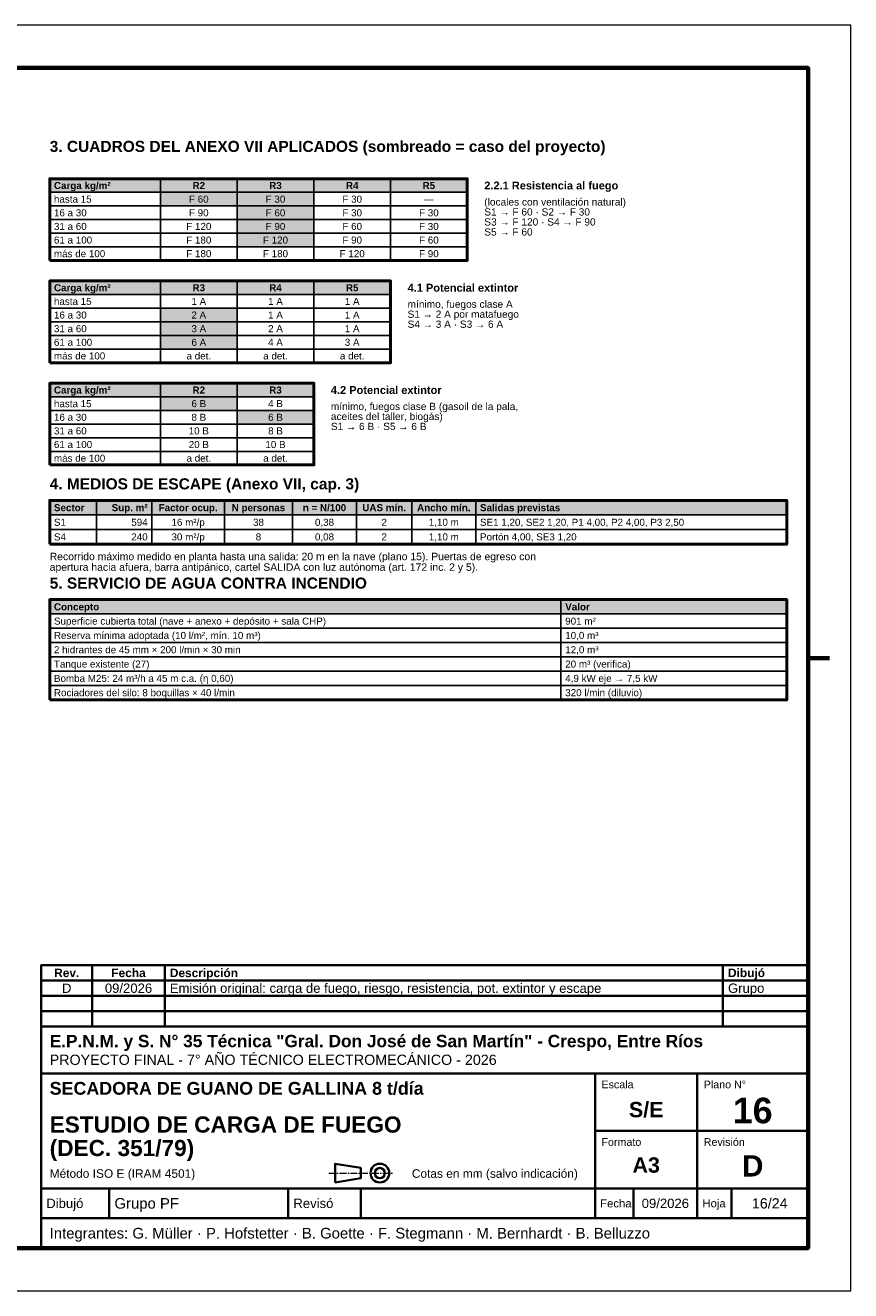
# Model space of a CAD drawing. Header units: millimetres. Extents: x 0 to 420, y 0 to 297.
# Tile 2 of 2: x 226 to 420, y 0 to 297. Entities that reach past the tile are written whole.
import ezdxf
from ezdxf.enums import TextEntityAlignment as Align

# ---------------------------------------------------------------- set-up
doc = ezdxf.new("R2010")
doc.units = ezdxf.units.MM
doc.header["$LTSCALE"] = 0.5
doc.linetypes.add('CENTER', pattern=[5.08, 3.175, -0.635, 0.635, -0.635])
for name, color, linetype, lineweight in [('CONTORNO', 7, 'CONTINUOUS', 50), ('EJES', 1, 'CENTER', 18), ('FINO', 7, 'CONTINUOUS', 25), ('HOJA', 8, 'CONTINUOUS', 13), ('RECUADRO', 7, 'CONTINUOUS', 70), ('RELLENO', 9, 'CONTINUOUS', 13), ('ROTULO', 7, 'CONTINUOUS', 35), ('TEXTO', 7, 'CONTINUOUS', 25)]:
    doc.layers.add(name, color=color, linetype=linetype, lineweight=lineweight)
doc.styles.add('NEGRITA', font='arialbd.ttf')
doc.styles.get("Standard").update_dxf_attribs({"font": 'arial.ttf'})

msp = doc.modelspace()

# ---------------------------------------------------------------- hatches: boundary and pattern name
at = {"layer": 'RELLENO', "true_color": 0xe2e8ee}
for points in [[(232, 257.8), (330, 257.8), (330, 261), (232, 261)], [(232, 233.8), (312, 233.8), (312, 237), (232, 237)], [(232, 209.8), (294, 209.8), (294, 213), (232, 213)], [(232, 182.07), (405, 182.07), (405, 185.5), (232, 185.5)], [(232, 158.84), (405, 158.84), (405, 162.2), (232, 162.2)]]:
    msp.add_hatch(color=7, dxfattribs=at).paths.add_polyline_path(points)
at = {"layer": 'RELLENO', "true_color": 0xfaeab7}
for points in [[(258, 254.6), (276, 254.6), (276, 257.8), (258, 257.8)], [(276, 254.6), (294, 254.6), (294, 257.8), (276, 257.8)], [(276, 251.4), (294, 251.4), (294, 254.6), (276, 254.6)], [(276, 248.2), (294, 248.2), (294, 251.4), (276, 251.4)], [(276, 245), (294, 245), (294, 248.2), (276, 248.2)], [(258, 227.4), (276, 227.4), (276, 230.6), (258, 230.6)], [(258, 224.2), (276, 224.2), (276, 227.4), (258, 227.4)], [(258, 221), (276, 221), (276, 224.2), (258, 224.2)], [(258, 206.6), (276, 206.6), (276, 209.8), (258, 209.8)], [(276, 203.4), (294, 203.4), (294, 206.6), (276, 206.6)]]:
    msp.add_hatch(color=7, dxfattribs=at).paths.add_polyline_path(points)

# ---------------------------------------------------------------- linework, layer by layer
at = {"layer": 'CONTORNO'}
for points in [[(232, 241.8), (330, 241.8), (330, 261), (232, 261)], [(232, 217.8), (312, 217.8), (312, 237), (232, 237)], [(232, 193.8), (294, 193.8), (294, 213), (232, 213)], [(232, 175.21), (405, 175.21), (405, 185.5), (232, 185.5)], [(232, 138.68), (405, 138.68), (405, 162.2), (232, 162.2)]]:
    msp.add_lwpolyline(points, close=True, dxfattribs=at)
at = {"layer": 'EJES'}
msp.add_line((297.5, 27.6), (312.5, 27.6), dxfattribs=at)
at = {"layer": 'FINO'}
for p, q in [((258, 261), (258, 241.8)), ((276, 261), (276, 241.8)), ((294, 261), (294, 241.8)), ((312, 261), (312, 241.8)), ((258, 237), (258, 217.8)), ((276, 237), (276, 217.8)), ((294, 237), (294, 217.8)), ((258, 213), (258, 193.8)), ((276, 213), (276, 193.8)), ((243, 185.5), (243, 175.21)), ((256, 185.5), (256, 175.21)), ((273, 185.5), (273, 175.21)), ((289, 185.5), (289, 175.21)), ((304, 185.5), (304, 175.21)), ((317, 185.5), (317, 175.21)), ((332, 185.5), (332, 175.21)), ((352, 162.2), (352, 138.68))]:
    msp.add_line(p, q, dxfattribs=at)
for points in [[(232, 257.8), (330, 257.8), (330, 261), (232, 261)], [(232, 254.6), (330, 254.6), (330, 257.8), (232, 257.8)], [(232, 251.4), (330, 251.4), (330, 254.6), (232, 254.6)], [(232, 248.2), (330, 248.2), (330, 251.4), (232, 251.4)], [(232, 245), (330, 245), (330, 248.2), (232, 248.2)], [(232, 241.8), (330, 241.8), (330, 245), (232, 245)], [(232, 233.8), (312, 233.8), (312, 237), (232, 237)], [(232, 230.6), (312, 230.6), (312, 233.8), (232, 233.8)], [(232, 227.4), (312, 227.4), (312, 230.6), (232, 230.6)], [(232, 224.2), (312, 224.2), (312, 227.4), (232, 227.4)], [(232, 221), (312, 221), (312, 224.2), (232, 224.2)], [(232, 217.8), (312, 217.8), (312, 221), (232, 221)], [(232, 209.8), (294, 209.8), (294, 213), (232, 213)], [(232, 206.6), (294, 206.6), (294, 209.8), (232, 209.8)], [(232, 203.4), (294, 203.4), (294, 206.6), (232, 206.6)], [(232, 200.2), (294, 200.2), (294, 203.4), (232, 203.4)], [(232, 197), (294, 197), (294, 200.2), (232, 200.2)], [(232, 193.8), (294, 193.8), (294, 197), (232, 197)], [(232, 182.07), (405, 182.07), (405, 185.5), (232, 185.5)], [(232, 178.64), (405, 178.64), (405, 182.07), (232, 182.07)], [(232, 175.21), (405, 175.21), (405, 178.64), (232, 178.64)], [(232, 158.84), (405, 158.84), (405, 162.2), (232, 162.2)], [(232, 155.48), (405, 155.48), (405, 158.84), (232, 158.84)], [(232, 152.12), (405, 152.12), (405, 155.48), (232, 155.48)], [(232, 148.76), (405, 148.76), (405, 152.12), (232, 152.12)], [(232, 145.4), (405, 145.4), (405, 148.76), (232, 148.76)], [(232, 142.04), (405, 142.04), (405, 145.4), (232, 145.4)], [(232, 138.68), (405, 138.68), (405, 142.04), (232, 142.04)]]:
    msp.add_lwpolyline(points, close=True, dxfattribs=at)
at = {"layer": 'HOJA'}
msp.add_lwpolyline([(0, 0), (420, 0), (420, 297), (0, 297)], close=True, dxfattribs=at)
at = {"layer": 'RECUADRO'}
msp.add_line((415, 148.5), (410, 148.5), dxfattribs=at)
msp.add_lwpolyline([(20, 10), (410, 10), (410, 287), (20, 287)], close=True, dxfattribs=at)
at = {"layer": 'ROTULO'}
for p, q in [((242, 72.8), (242, 76.4)), ((259, 72.8), (259, 76.4)), ((390, 72.8), (390, 76.4)), ((242, 69.2), (242, 72.8)), ((259, 69.2), (259, 72.8)), ((390, 69.2), (390, 72.8)), ((242, 65.6), (242, 69.2)), ((259, 65.6), (259, 69.2)), ((390, 65.6), (390, 69.2)), ((242, 62), (242, 65.6)), ((259, 62), (259, 65.6)), ((390, 62), (390, 65.6)), ((230, 62), (410, 62)), ((230, 10), (230, 62)), ((230, 51), (410, 51)), ((360, 24), (360, 51)), ((384, 24), (384, 51)), ((360, 37.5), (410, 37.5)), ((230, 24), (410, 24)), ((246, 17), (246, 24)), ((288, 17), (288, 24)), ((305, 17), (305, 24)), ((360, 17), (360, 24)), ((369, 17), (369, 24)), ((384, 17), (384, 24)), ((392, 17), (392, 24)), ((230, 17), (410, 17))]:
    msp.add_line(p, q, dxfattribs=at)
for points in [[(230, 72.8), (410, 72.8), (410, 76.4), (230, 76.4)], [(230, 69.2), (410, 69.2), (410, 72.8), (230, 72.8)], [(230, 65.6), (410, 65.6), (410, 69.2), (230, 69.2)], [(230, 62), (410, 62), (410, 65.6), (230, 65.6)], [(299, 25.4), (305, 26.4), (305, 28.8), (299, 29.8)]]:
    msp.add_lwpolyline(points, close=True, dxfattribs=at)
for radius in [2.2, 1.2]:
    msp.add_circle((309.5, 27.6), radius, dxfattribs=at)

# ---------------------------------------------------------------- texts
at = {"layer": 'ROTULO', "style": 'NEGRITA'}
for s, height, p in [('Rev.', 2, (236, 74.6)), ('Fecha', 2, (250.5, 74.6)), ('S/E', 3.6, (372, 42.5)), ('16', 6, (397, 42.3)), ('A3', 3.6, (372, 29.5)), ('D', 5, (397, 29.3))]:
    msp.add_text(s, height=height, dxfattribs=at).set_placement(p, align=Align.MIDDLE_CENTER)
for s, height, p in [('Descripción', 2, (260.2, 74.6)), ('Dibujó', 2, (391.2, 74.6)), ('E.P.N.M. y S. N° 35 Técnica "Gral. Don José de San Martín" - Crespo, Entre Ríos', 2.9, (232, 58.6)), ('SECADORA DE GUANO DE GALLINA 8 t/día', 3, (232, 47.5)), ('ESTUDIO DE CARGA DE FUEGO', 3.8, (232, 39)), ('(DEC. 351/79)', 3.8, (232, 33.49))]:
    msp.add_text(s, height=height, dxfattribs=at).set_placement(p, align=Align.MIDDLE_LEFT)
at = {"layer": 'ROTULO'}
for s, height, p in [('D', 2.2, (236, 71)), ('09/2026', 2.2, (250.5, 71)), ('09/2026', 2.2, (376.5, 20.5)), ('16/24', 2.4, (401, 20.5))]:
    msp.add_text(s, height=height, dxfattribs=at).set_placement(p, align=Align.MIDDLE_CENTER)
for s, height, p in [('Emisión original: carga de fuego, riesgo, resistencia, pot. extintor y escape', 2.2, (260.2, 71)), ('Grupo', 2.2, (391.2, 71)), ('PROYECTO FINAL - 7° AÑO TÉCNICO ELECTROMECÁNICO - 2026', 2.4, (232, 54.2)), ('Método ISO E (IRAM 4501)', 2, (232, 27.5)), ('Cotas en mm (salvo indicación)', 2, (317, 27.5)), ('Dibujó', 2.2, (231.2, 20.5)), ('Grupo PF', 2.5, (247.2, 20.5)), ('Revisó', 2.2, (289.2, 20.5)), ('Fecha', 1.9, (361.2, 20.5)), ('Hoja', 1.9, (385.2, 20.5)), ('Integrantes: G. Müller · P. Hofstetter · B. Goette · F. Stegmann · M. Bernhardt · B. Belluzzo', 2.5, (232, 13.5))]:
    msp.add_text(s, height=height, dxfattribs=at).set_placement(p, align=Align.MIDDLE_LEFT)
for s, p in [('Escala', (361.5, 49.3)), ('Plano N°', (385.5, 49.3)), ('Formato', (361.5, 35.8)), ('Revisión', (385.5, 35.8))]:
    msp.add_text(s, height=1.8, dxfattribs=at).set_placement(p, align=Align.TOP_LEFT)
at = {"layer": 'TEXTO', "style": 'NEGRITA'}
for s, p in [('3. CUADROS DEL ANEXO VII APLICADOS (sombreado = caso del proyecto)', (232, 266.5)), ('4. MEDIOS DE ESCAPE (Anexo VII, cap. 3)', (232, 187.3)), ('5. SERVICIO DE AGUA CONTRA INCENDIO', (232, 164))]:
    msp.add_text(s, height=2.6, dxfattribs=at).set_placement(p, align=Align.BOTTOM_LEFT)
for s, height, p in [('Carga kg/m²', 1.65, (233, 259.4)), ('2.2.1 Resistencia al fuego', 1.85, (334, 259.4)), ('Carga kg/m²', 1.65, (233, 235.4)), ('4.1 Potencial extintor', 1.85, (316, 235.4)), ('Carga kg/m²', 1.65, (233, 211.4)), ('4.2 Potencial extintor', 1.85, (298, 211.4)), ('Sector', 1.65, (233, 183.785)), ('Salidas previstas', 1.65, (333, 183.785)), ('Concepto', 1.65, (233, 160.52)), ('Valor', 1.65, (353, 160.52))]:
    msp.add_text(s, height=height, dxfattribs=at).set_placement(p, align=Align.MIDDLE_LEFT)
for s, p in [('R2', (267, 259.4)), ('R3', (285, 259.4)), ('R4', (303, 259.4)), ('R5', (321, 259.4)), ('R3', (267, 235.4)), ('R4', (285, 235.4)), ('R5', (303, 235.4)), ('R2', (267, 211.4)), ('R3', (285, 211.4)), ('Factor ocup.', (264.5, 183.785)), ('N personas', (281, 183.785)), ('n = N/100', (296.5, 183.785)), ('UAS mín.', (310.5, 183.785)), ('Ancho mín.', (324.5, 183.785))]:
    msp.add_text(s, height=1.65, dxfattribs=at).set_placement(p, align=Align.MIDDLE_CENTER)
at = {"layer": 'TEXTO'}
for s, p in [('hasta 15', (233, 256.2)), ('16 a 30', (233, 253)), ('31 a 60', (233, 249.8)), ('61 a 100', (233, 246.6)), ('más de 100', (233, 243.4)), ('hasta 15', (233, 232.2)), ('16 a 30', (233, 229)), ('31 a 60', (233, 225.8)), ('61 a 100', (233, 222.6)), ('más de 100', (233, 219.4)), ('hasta 15', (233, 208.2)), ('16 a 30', (233, 205)), ('31 a 60', (233, 201.8)), ('61 a 100', (233, 198.6)), ('más de 100', (233, 195.4)), ('S1', (233, 180.355)), ('SE1 1,20, SE2 1,20, P1 4,00, P2 4,00, P3 2,50', (333, 180.355)), ('S4', (233, 176.925)), ('Portón 4,00, SE3 1,20', (333, 176.925)), ('Superficie cubierta total (nave + anexo + depósito + sala CHP)', (233, 157.16)), ('901 m²', (353, 157.16)), ('Reserva mínima adoptada (10 l/m², mín. 10 m³)', (233, 153.8)), ('10,0 m³', (353, 153.8)), ('12,0 m³', (353, 150.44)), ('2 hidrantes de 45 mm × 200 l/min × 30 min', (233, 150.44)), ('Tanque existente (27)', (233, 147.08)), ('20 m³ (verifica)', (353, 147.08)), ('Bomba M25: 24 m³/h a 45 m c.a. (η 0,60)', (233, 143.72)), ('4,9 kW eje → 7,5 kW', (353, 143.72)), ('Rociadores del silo: 8 boquillas × 40 l/min', (233, 140.36)), ('320 l/min (diluvio)', (353, 140.36))]:
    msp.add_text(s, height=1.65, dxfattribs=at).set_placement(p, align=Align.MIDDLE_LEFT)
for s, p in [('F 60', (267, 256.2)), ('F 30', (285, 256.2)), ('F 30', (303, 256.2)), ('—', (321, 256.2)), ('F 90', (267, 253)), ('F 60', (285, 253)), ('F 30', (303, 253)), ('F 30', (321, 253)), ('F 120', (267, 249.8)), ('F 90', (285, 249.8)), ('F 60', (303, 249.8)), ('F 30', (321, 249.8)), ('F 180', (267, 246.6)), ('F 120', (285, 246.6)), ('F 90', (303, 246.6)), ('F 60', (321, 246.6)), ('F 180', (267, 243.4)), ('F 180', (285, 243.4)), ('F 120', (303, 243.4)), ('F 90', (321, 243.4)), ('1 A', (267, 232.2)), ('1 A', (285, 232.2)), ('1 A', (303, 232.2)), ('2 A', (267, 229)), ('1 A', (285, 229)), ('1 A', (303, 229)), ('3 A', (267, 225.8)), ('2 A', (285, 225.8)), ('1 A', (303, 225.8)), ('6 A', (267, 222.6)), ('4 A', (285, 222.6)), ('3 A', (303, 222.6)), ('a det.', (267, 219.4)), ('a det.', (285, 219.4)), ('a det.', (303, 219.4)), ('6 B', (267, 208.2)), ('4 B', (285, 208.2)), ('8 B', (267, 205)), ('6 B', (285, 205)), ('10 B', (267, 201.8)), ('8 B', (285, 201.8)), ('20 B', (267, 198.6)), ('10 B', (285, 198.6)), ('a det.', (267, 195.4)), ('a det.', (285, 195.4)), ('16 m²/p', (264.5, 180.355)), ('38', (281, 180.355)), ('0,38', (296.5, 180.355)), ('2', (310.5, 180.355)), ('1,10 m', (324.5, 180.355)), ('30 m²/p', (264.5, 176.925)), ('8', (281, 176.925)), ('0,08', (296.5, 176.925)), ('2', (310.5, 176.925)), ('1,10 m', (324.5, 176.925))]:
    msp.add_text(s, height=1.65, dxfattribs=at).set_placement(p, align=Align.MIDDLE_CENTER)
for s, height, p in [('(locales con ventilación natural)', 1.7, (334, 256.4)), ('S1 → F 60 · S2 → F 30', 1.7, (334, 254.05)), ('S3 → F 120 · S4 → F 90', 1.7, (334, 251.7)), ('S5 → F 60', 1.7, (334, 249.35)), ('mínimo, fuegos clase A', 1.7, (316, 232.4)), ('S1 → 2 A por matafuego', 1.7, (316, 230.05)), ('S4 → 3 A · S3 → 6 A', 1.7, (316, 227.7)), ('mínimo, fuegos clase B (gasoil de la pala,', 1.7, (298, 208.4)), ('aceites del taller, biogás)', 1.7, (298, 206.05)), ('S1 → 6 B · S5 → 6 B', 1.7, (298, 203.7)), ('Recorrido máximo medido en planta hasta una salida: 20 m en la nave (plano 15). Puertas de egreso con', 1.75, (232, 173.21)), ('apertura hacia afuera, barra antipánico, cartel SALIDA con luz autónoma (art. 172 inc. 2 y 5).', 1.75, (232, 170.71))]:
    msp.add_text(s, height=height, dxfattribs=at).set_placement(p, align=Align.TOP_LEFT)
at = {"layer": 'TEXTO', "style": 'NEGRITA'}
msp.add_text('Sup. m²', height=1.65, dxfattribs=at).set_placement((255, 183.785), align=Align.MIDDLE_RIGHT)
at = {"layer": 'TEXTO'}
for s, p in [('594', (255, 180.355)), ('240', (255, 176.925))]:
    msp.add_text(s, height=1.65, dxfattribs=at).set_placement(p, align=Align.MIDDLE_RIGHT)

doc.saveas('drawing.dxf')
